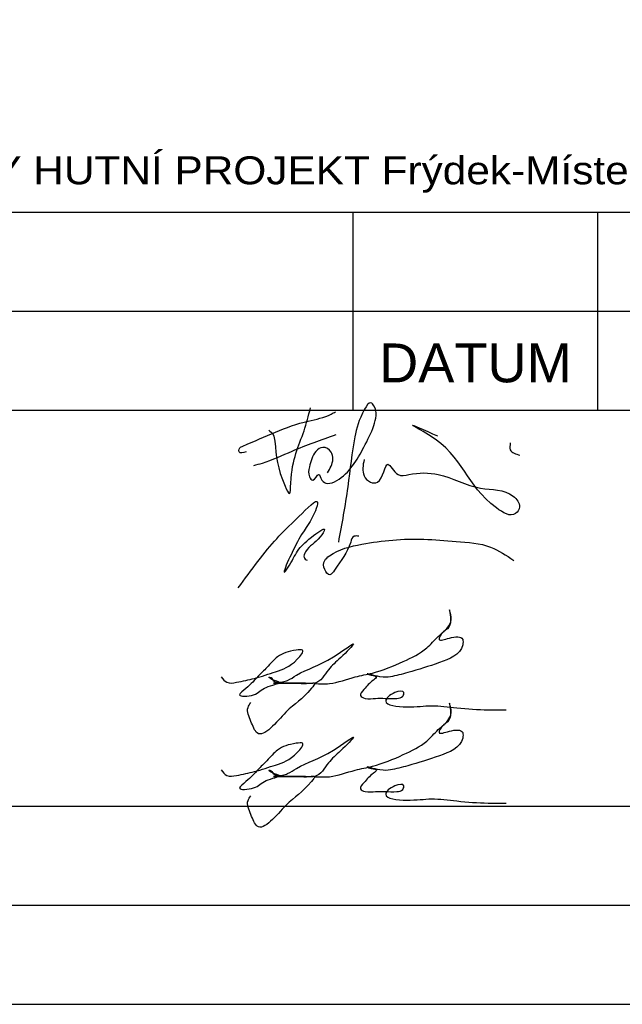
# Paper-space layout 'Layout1' of a CAD drawing. Extents: x -2 to 1033, y -36 to 596.
# Tile 27 of 60: x 727 to 766, y 46 to 110. Entities that reach past the tile are written whole.
import ezdxf
from ezdxf.enums import TextEntityAlignment as Align

# ---------------------------------------------------------------- set-up
doc = ezdxf.new("R2010")
doc.units = 0
doc.layers.add('RAZITKO_HP', color=222, linetype='CONTINUOUS')
doc.styles.add('RAZITKO_HP_ARIAL', font='arial.ttf')

# ---------------------------------------------------------------- blocks, each defined once
blk = doc.blocks.new('text_HP')
at = {"layer": 'RAZITKO_HP', "lineweight": 25}
blk.add_line((-177, 94.25), (-5, 94.25), dxfattribs=at)
at = {"layer": 'RAZITKO_HP', "lineweight": 18, "style": 'RAZITKO_HP_ARIAL', "width": 1.085}
blk.add_text('"DOKUMENTACE JE DUŠEVNÍM MAJETKEM FIRMY HUTNÍ PROJEKT Frýdek-Místek a.s. A NESMÍ BÝT POUŽITA BEZ JEJÍHO VĚDOMÍ."', height=1.8, dxfattribs=at).set_placement((-177, 96.05))
blk = doc.blocks.new('A$Caa39a594')
at = {"layer": 'RAZITKO_HP', "lineweight": 25}
for p, q in [((-92.5, 90.875), (-92.5, 97.25)), ((-76.75, 90.875), (-76.75, 97.25)), ((-180, 90.875), (-8, 90.875)), ((-92.5, 84.5), (-92.5, 90.875)), ((-76.75, 84.5), (-76.75, 90.875)), ((-180, 84.5), (-63, 84.5)), ((-180, 59), (-63, 59)), ((-180, 52.625), (-63, 52.625)), ((-180, 46.25), (-63, 46.25))]:
    blk.add_line(p, q, dxfattribs=at)
at = {"layer": 'RAZITKO_HP'}
for points in [[(-94.161, 80.479), (-93.921, 80.895), (-93.921, 81.811), (-94.445, 82.113), (-94.906, 81.847), (-95.315, 80.851), (-95.315, 80.215), (-95.098, 79.999), (-94.726, 80.371), (-94.511, 79.998), (-94.152, 79.791), (-93.561, 79.975), (-91.807, 82.123), (-91.17, 83.515), (-91.17, 84.788), (-91.356, 84.974), (-91.765, 84.565), (-92.396, 82.783), (-92.852, 79.567), (-93.453, 75.997)], [(-99.397, 81.819), (-99.851, 81.819), (-99.851, 81.993), (-99.799, 82.083), (-99.6, 82.199), (-95.392, 83.807), (-93.916, 84.249), (-93.642, 84.407)], [(-97.94, 83.221), (-97.662, 82.944), (-97.55, 82.502), (-96.883, 79.612), (-96.61, 79.139), (-96.516, 79.799), (-95.662, 83.184), (-95.252, 84.654)], [(-91.797, 81.323), (-91.797, 80.28), (-91.391, 79.874), (-90.927, 79.874), (-90.265, 81.02), (-89.607, 80.362), (-88.916, 80.362), (-87.021, 80.362), (-84.295, 79.488), (-82.188, 78.967), (-81.79, 78.278), (-82.039, 77.847), (-83.27, 78.213), (-87.64, 82.927), (-88.688, 83.532), (-87.06, 82.849)], [(-98.906, 80.947), (-98.347, 81.103), (-96.432, 81.871), (-93.597, 82.939)], [(-82.381, 82.405), (-82.381, 81.961), (-81.758, 81.601)], [(-99.903, 73.059), (-97.426, 76.232), (-95.989, 77.669), (-94.79, 78.573), (-94.936, 78.028), (-95.989, 76.204), (-96.856, 74.148), (-96.68, 74.397), (-96.081, 75.435), (-95.19, 76.326), (-94.341, 76.816), (-94.616, 76.34), (-95.568, 75.387), (-95.658, 75.018), (-95.469, 74.838)], [(-92.138, 76.385), (-92.446, 76.385), (-92.661, 76.012), (-93.703, 74.208), (-94.001, 73.91), (-94.335, 74.244), (-94.335, 74.819), (-94.034, 75.12), (-91.937, 75.876), (-87.959, 76.197), (-85.87, 76.05), (-83.647, 75.689), (-82.157, 74.829)], [(-94.983, 66.906), (-94.026, 66.906), (-92.367, 67.328), (-91.256, 67.58), (-89.273, 68.325), (-87.755, 69.202), (-87.02, 69.937), (-86.331, 70.626), (-86.194, 71.192), (-86.295, 71.649), (-86.265, 70.675), (-86.686, 70.225), (-86.964, 69.743), (-86.305, 69.832), (-85.447, 69.743), (-85.447, 69.394), (-86.944, 68.254), (-88.977, 67.61), (-90.102, 67.343), (-90.777, 67.343), (-91.592, 67.526), (-91.339, 67.441), (-90.998, 67.329), (-91.197, 67.13), (-91.808, 66.519), (-92.035, 66.125), (-91.732, 65.95), (-91.058, 65.95), (-90.439, 65.95), (-89.68, 65.95), (-89.309, 66.088), (-89.23, 66.318), (-89.806, 66.318), (-90.406, 65.772), (-89.063, 65.398), (-87.444, 65.477), (-85.823, 65.345), (-83.802, 65.208), (-82.649, 65.208)], [(-100.992, 67.34), (-100.635, 66.984), (-100.015, 66.984), (-98.853, 67.239), (-97.495, 67.659), (-96.098, 68.465), (-95.757, 69.056), (-96.164, 69.056), (-97.369, 68.624), (-98.054, 67.938), (-98.621, 67.371), (-99.405, 66.587), (-99.811, 66.181), (-98.923, 66.181), (-98.1, 66.656), (-97.266, 66.977), (-97.73, 67.175), (-97.92, 67.322), (-97.859, 67.322), (-97.642, 67.105), (-97.046, 67.008), (-96.724, 67.105), (-96.157, 67.433), (-93.763, 68.624), (-92.48, 69.447), (-93.296, 68.586), (-94.095, 67.788), (-94.963, 66.92), (-95.562, 66.92), (-96.36, 66.92), (-96.962, 66.92), (-97.635, 66.92), (-96.752, 66.92), (-96.01, 66.92), (-95.296, 66.92), (-94.988, 66.92), (-95.173, 66.599), (-96.829, 65.058), (-98.685, 63.722), (-99.084, 64.464), (-99.273, 65.364), (-99.094, 65.675)], [(-94.983, 60.906), (-94.026, 60.906), (-92.367, 61.328), (-91.256, 61.58), (-89.273, 62.325), (-87.755, 63.202), (-87.02, 63.937), (-86.331, 64.626), (-86.194, 65.192), (-86.295, 65.649), (-86.265, 64.675), (-86.686, 64.225), (-86.964, 63.743), (-86.305, 63.832), (-85.447, 63.743), (-85.447, 63.394), (-86.944, 62.254), (-88.977, 61.61), (-90.102, 61.343), (-90.777, 61.343), (-91.592, 61.526), (-91.339, 61.441), (-90.998, 61.329), (-91.197, 61.13), (-91.808, 60.519), (-92.035, 60.125), (-91.732, 59.95), (-91.058, 59.95), (-90.439, 59.95), (-89.68, 59.95), (-89.309, 60.088), (-89.23, 60.318), (-89.806, 60.318), (-90.406, 59.772), (-89.063, 59.398), (-87.444, 59.477), (-85.823, 59.345), (-83.802, 59.208), (-82.649, 59.208)], [(-100.992, 61.34), (-100.635, 60.984), (-100.015, 60.984), (-98.853, 61.239), (-97.495, 61.659), (-96.098, 62.465), (-95.757, 63.056), (-96.164, 63.056), (-97.369, 62.624), (-98.054, 61.938), (-98.621, 61.371), (-99.405, 60.587), (-99.811, 60.181), (-98.923, 60.181), (-98.1, 60.656), (-97.266, 60.977), (-97.73, 61.175), (-97.92, 61.322), (-97.859, 61.322), (-97.642, 61.105), (-97.046, 61.008), (-96.724, 61.105), (-96.157, 61.433), (-93.763, 62.624), (-92.48, 63.447), (-93.296, 62.586), (-94.095, 61.788), (-94.963, 60.92), (-95.562, 60.92), (-96.36, 60.92), (-96.962, 60.92), (-97.635, 60.92), (-96.752, 60.92), (-96.01, 60.92), (-95.296, 60.92), (-94.988, 60.92), (-95.173, 60.599), (-96.829, 59.058), (-98.685, 57.722), (-99.084, 58.464), (-99.273, 59.364), (-99.094, 59.675)]]:
    blk.add_spline(points, degree=3, dxfattribs=at)
blk.add_blockref('text_HP', (-3, 3), dxfattribs=at)
at = {"layer": 'RAZITKO_HP', "lineweight": 70, "style": 'RAZITKO_HP_ARIAL'}
blk.add_text('m n.m.', height=5, dxfattribs=at).set_placement((-135.455, 105.85))
at = {"layer": 'RAZITKO_HP', "lineweight": 25, "style": 'RAZITKO_HP_ARIAL'}
blk.add_text('DATUM', height=2.5, dxfattribs=at).set_placement((-84.625, 86.3), align=Align.CENTER)

psp = doc.layouts.get("Layout1")

# ---------------------------------------------------------------- block references
at = {"layer": 'RAZITKO_HP'}
psp.add_blockref('A$Caa39a594', (841, 0), dxfattribs=at)

doc.saveas('drawing.dxf')
